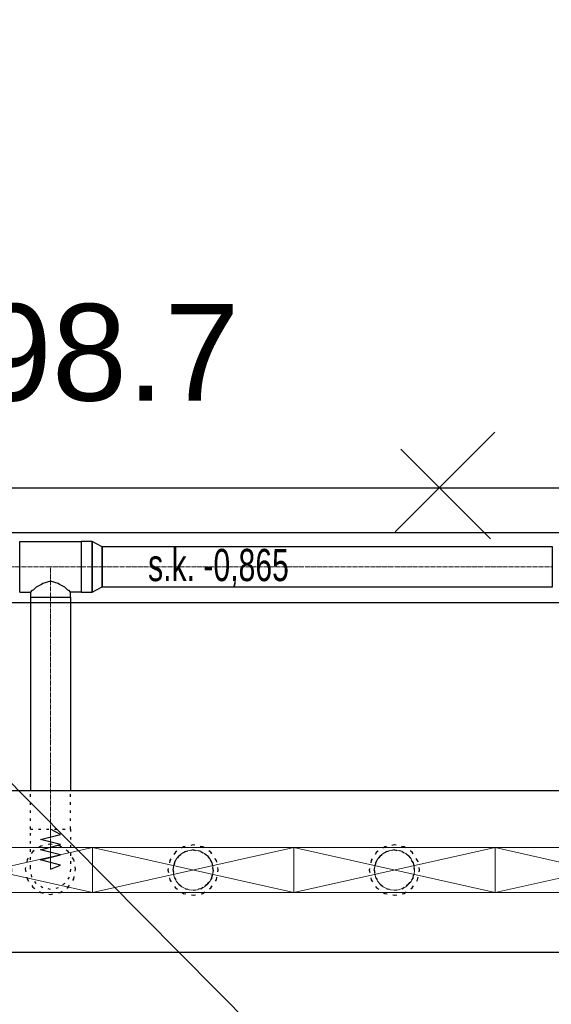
# Model space of a CAD drawing. Header units: centimetres. Extents: x -149939 to 48626, y -46000 to 152985.
# Tile 165 of 256: x -27430 to -24788, y 55336 to 60225. Entities that reach past the tile are written whole.
import ezdxf
from ezdxf import colors
from ezdxf.entities.mleader import LeaderData, LeaderLine
from ezdxf.math import Vec2, Vec3

# ---------------------------------------------------------------- set-up
doc = ezdxf.new("R2010")
doc.units = ezdxf.units.CM
doc.header["$LTSCALE"] = 50
doc.header["$PDMODE"] = 35
doc.header["$PDSIZE"] = 0.1
for name, pattern in [('CADVENT_CENTERLINE', [9.9, 7.4, -1, 0.5, -1]), ('CADVENT_HIDDEN', [0.8, 0.25, -0.55]), ('Kondygnacja  -0_5$0$HIDDEN', [9.525, 6.35, -3.175]), ('Kondygnacja  -0_5$0$HIDDEN2', [4.7625, 3.175, -1.5875]), ('Osie rzutów$0$DASHDOT2', [12.7, 6.35, -3.175, 0, -3.175])]:
    doc.linetypes.add(name, pattern=pattern)
doc.layers.get('0').update_dxf_attribs({"color": 8})
doc.layers.get('DEFPOINTS').update_dxf_attribs({"color": 8})
for name, color, linetype in [('01-103-Went PP_poziom-0_5$0$L_Nawiew', 7, 'Continuous'), ('bgde-nawiewEXP', 7, 'Continuous'), ('bgde-nawiewHIDDEN', 250, 'Continuous'), ('Kondygnacja  -0_5$0$ARCH_KONSTR_POWYŻEJ RZUTU', 8, 'Kondygnacja  -0_5$0$HIDDEN'), ('Kondygnacja  -0_5$0$ARCH_KONSTR_POWYŻEJ RZUTU_IST', 8, 'Kondygnacja  -0_5$0$HIDDEN2'), ('Osie rzutów$0$ARCH_INFO_OSIE_IST', 8, 'Osie rzutów$0$DASHDOT2'), ('Osie rzutów$0$ARCH_INFO_OSIE_OPISY_IST', 8, 'Continuous')]:
    doc.layers.add(name, color=color, linetype=linetype)
for name, color, linetype, lineweight in [('bgde-nawiewCEN', 7, 'Continuous', 13), ('bgde_nawiewnik', 11, 'Continuous', 5), ('Kondygnacja  -0_5$0$ARCH_INFO_WYMIARY', 8, 'Continuous', 9), ('RFCU', 6, 'Continuous', 30)]:
    doc.layers.add(name, color=color, linetype=linetype, lineweight=lineweight)
doc.styles.add('Arial', font='ARIAL.TTF')
doc.styles.add('Kondygnacja  -0_5$0$BIKTS', font='bikromsw.shx', dxfattribs={"width": 0.8})
doc.styles.add('Kondygnacja  -0_5$0$Romans', font='Romans.shx', dxfattribs={"width": 0.7})
doc.dimstyles.new('Kondygnacja  -0_5$0$Wymiary 1-100', dxfattribs={"dimtxt": 12, "dimasz": 10, "dimexe": 5, "dimexo": 0, "dimgap": 4, "dimtad": 1, "dimrnd": 0.5, "dimzin": 12, "dimdsep": 46, "dimtxsty": 'Kondygnacja  -0_5$0$Romans', "dimblk": 'Kondygnacja  -0_5$0$_Oblique', "dimcen": 10, "dimdle": 10, "dimclrt": 55, "dimazin": 0, "dimtfac": 1, "dimtmove": 1, "dimatfit": 3, "dimfxl": 8, "dimfxlon": 1, "dimtolj": 1, "dimtzin": 0, "dimarcsym": 0})

# ---------------------------------------------------------------- blocks, each defined once
blk = doc.blocks.new('Osie rzutów')
at = {"layer": 'Osie rzutów$0$ARCH_INFO_OSIE_IST', "ltscale": 10}
blk.add_line((4436.04, 10400), (13655, 10400), dxfattribs=at)
blk = doc.blocks.new('Kondygnacja  -0_5$0$konstrukcja istniejąca -0.5')
at = {"layer": 'Kondygnacja  -0_5$0$ARCH_KONSTR_POWYŻEJ RZUTU_IST', "ltscale": 10}
for points in [[(8738, 10267.89), (9782, 10267.89)], [(9782, 10232.89), (8738, 10232.89)]]:
    blk.add_lwpolyline(points, dxfattribs=at)
at = {"layer": 'Kondygnacja  -0_5$0$ARCH_KONSTR_POWYŻEJ RZUTU_IST', "style": 'Kondygnacja  -0_5$0$BIKTS', "width": 0.7}
blk.add_text('s.k. -0,865', height=16, dxfattribs=at).set_placement((9434.84, 10243.75))
blk = doc.blocks.new('Kondygnacja  -0_5$0$_Oblique')
at = {"color": 0, "linetype": 'ByBlock', "lineweight": -2}
blk.add_line((-0.5, -0.5), (0.5, 0.5), dxfattribs=at)
blk = doc.blocks.new('*D179')
at = {"layer": 'DEFPOINTS', "color": 0}
for p in [(-24020, 81900), (-25165.6, 12687.8), (-24020, 12492.9)]:
    blk.add_point(p, dxfattribs=at)
at = {"layer": 'Kondygnacja  -0_5$0$ARCH_INFO_WYMIARY', "color": 0, "lineweight": -2}
for p, q in [((-25175.6, 12492.9), (-24010, 12492.9)), ((-25165.6, 12500.9), (-25165.6, 12487.9)), ((-24020, 12500.9), (-24020, 12487.9))]:
    blk.add_line(p, q, dxfattribs=at)
at = {"layer": 'Kondygnacja  -0_5$0$ARCH_INFO_WYMIARY', "color": 0, "linetype": 'ByBlock', "lineweight": -2, "xscale": 10, "yscale": 10, "zscale": 10, "rotation": 180}
blk.add_blockref('Kondygnacja  -0_5$0$_Oblique', (-25165.6, 12492.9), dxfattribs=at)
at = {"layer": 'Kondygnacja  -0_5$0$ARCH_INFO_WYMIARY', "color": 0, "linetype": 'ByBlock', "lineweight": -2, "xscale": 10, "yscale": 10, "zscale": 10}
blk.add_blockref('Kondygnacja  -0_5$0$_Oblique', (-24020, 12492.9), dxfattribs=at)
at = {"layer": 'Kondygnacja  -0_5$0$ARCH_INFO_WYMIARY', "color": 55, "insert": (-24592.8, 12502.9), "char_height": 12, "attachment_point": 5, "style": 'Kondygnacja  -0_5$0$Romans'}
blk.add_mtext('\\A1;1145.5', dxfattribs=at)
blk = doc.blocks.new('*D212')
at = {"layer": 'DEFPOINTS', "color": 0}
for p in [(-30586.3, 81900), (-30681.1, 12489.5), (9064, 12489.5)]:
    blk.add_point(p, dxfattribs=at)
at = {"layer": 'Kondygnacja  -0_5$0$ARCH_INFO_WYMIARY', "color": 0, "lineweight": -2}
for p, q in [((-30673.1, 81900), (-30686.1, 81900)), ((-30681.1, 81910), (-30681.1, 12479.5)), ((-30673.1, 12489.5), (-30686.1, 12489.5))]:
    blk.add_line(p, q, dxfattribs=at)
at = {"layer": 'Kondygnacja  -0_5$0$ARCH_INFO_WYMIARY', "color": 0, "linetype": 'ByBlock', "lineweight": -2, "xscale": 10, "yscale": 10, "zscale": 10}
for p, rotation in [((-30681.1, 81900), 90), ((-30681.1, 12489.5), 270)]:
    blk.add_blockref('Kondygnacja  -0_5$0$_Oblique', p, dxfattribs=dict(at, rotation=rotation))
at = {"layer": 'Kondygnacja  -0_5$0$ARCH_INFO_WYMIARY', "color": 55, "insert": (-30691.1, 47194.8), "char_height": 12, "attachment_point": 5, "rotation": 90, "style": 'Kondygnacja  -0_5$0$Romans'}
blk.add_mtext('\\A1;69410.5', dxfattribs=at)
blk = doc.blocks.new('*D218')
at = {"layer": 'DEFPOINTS', "color": 0}
for p in [(-29180, 78695), (-24020, 12369.5), (-24020, 12070.3)]:
    blk.add_point(p, dxfattribs=at)
at = {"layer": 'Kondygnacja  -0_5$0$ARCH_INFO_WYMIARY', "color": 0, "lineweight": -2}
for p, q in [((-29180, 12078.3), (-29180, 12065.3)), ((-24020, 12078.3), (-24020, 12065.3)), ((-29190, 12070.3), (-24010, 12070.3))]:
    blk.add_line(p, q, dxfattribs=at)
at = {"layer": 'Kondygnacja  -0_5$0$ARCH_INFO_WYMIARY', "color": 0, "linetype": 'ByBlock', "lineweight": -2, "xscale": 10, "yscale": 10, "zscale": 10, "rotation": 180}
blk.add_blockref('Kondygnacja  -0_5$0$_Oblique', (-29180, 12070.3), dxfattribs=at)
at = {"layer": 'Kondygnacja  -0_5$0$ARCH_INFO_WYMIARY', "color": 0, "linetype": 'ByBlock', "lineweight": -2, "xscale": 10, "yscale": 10, "zscale": 10}
blk.add_blockref('Kondygnacja  -0_5$0$_Oblique', (-24020, 12070.3), dxfattribs=at)
at = {"layer": 'Kondygnacja  -0_5$0$ARCH_INFO_WYMIARY', "color": 55, "insert": (-26600, 12080.3), "char_height": 12, "attachment_point": 5, "style": 'Kondygnacja  -0_5$0$Romans'}
blk.add_mtext('\\A1;5160', dxfattribs=at)
blk = doc.blocks.new('A$C066D7839')
at = {"layer": 'bgde_nawiewnik', "color": 7}
for p, q in [((-50, -11.15), (-50, 11.15)), ((-50, 11.15), (50, 11.15)), ((-50, -11.15), (50, 11.15)), ((50, -11.15), (-50, 11.15)), ((50, 11.15), (50, -11.15)), ((50, -11.15), (-50, -11.15))]:
    blk.add_line(p, q, dxfattribs=at)
blk.add_circle((0, 0), 10, dxfattribs=at)

msp = doc.modelspace()

# ---------------------------------------------------------------- linework, layer by layer
at = {"layer": 'bgde-nawiewCEN', "linetype": 'CADVENT_CENTERLINE', "ltscale": 0.06}
for p, q in [((-27429.622, 57508.36), (-27836.003, 57508.36)), ((-27276.622, 57508.36), (-27429.622, 57508.36)), ((-27276.622, 57358.36), (-27276.622, 57508.36)), ((-27123.622, 57508.36), (-27276.622, 57508.36)), ((-27123.622, 57508.36), (-27020.622, 57508.36)), ((-27020.622, 57508.36), (-24782.392, 57508.36)), ((-27276.622, 57358.36), (-27276.622, 56206.627)), ((-27276.622, 56206.627), (-27276.622, 56187.93)), ((-27276.622, 56187.93), (-27276.622, 56136.819)), ((-27276.622, 56136.819), (-27276.622, 56109.027)), ((-27276.622, 56109.027), (-27276.622, 56085.501)), ((-27276.622, 56085.501), (-27276.622, 56065.886)), ((-27276.622, 56065.886), (-27276.622, 56049.827)), ((-27276.622, 56049.827), (-27276.622, 56036.967)), ((-27276.622, 56036.967), (-27276.622, 56026.952)), ((-27276.622, 56026.952), (-27276.622, 56019.427)), ((-27276.622, 56019.427), (-27276.622, 56014.034)), ((-27276.622, 56014.034), (-27276.622, 56010.419)), ((-27276.622, 56010.419), (-27276.622, 56008.227)), ((-27276.622, 56008.227), (-27276.622, 56007.101)), ((-27276.622, 56007.101), (-27276.622, 56006.627))]:
    msp.add_line(p, q, dxfattribs=at)
at = {"layer": 'bgde-nawiewEXP', "linetype": 'Continuous'}
for points in [[(-27429.622, 57383.36), (-27429.622, 57633.36), (-27123.622, 57633.36), (-27123.622, 57383.36), (-27176.622, 57383.36)], [(-27429.622, 57383.36), (-27376.622, 57383.36), (-27376.622, 57358.36), (-27176.622, 57358.36), (-27176.622, 57383.36), (-27184.234, 57390.972), (-27190.626, 57392.875), (-27205.911, 57408.16), (-27232.367, 57419.972), (-27238.353, 57425.958), (-27276.622, 57437.35), (-27314.89, 57425.958), (-27320.876, 57419.972), (-27347.332, 57408.16), (-27362.617, 57392.875), (-27369.009, 57390.972), (-27376.622, 57383.36)], [(-27376.622, 57358.36), (-27376.622, 56395.52)], [(-27376.622, 57358.36), (-27176.622, 57358.36), (-27176.622, 56395.52)]]:
    msp.add_lwpolyline(points, dxfattribs=at)
for points in [[(-27123.621, 57383.36), (-27068.779, 57383.36), (-27068.779, 57633.36), (-27123.621, 57633.36), (-27123.621, 57392.875)], [(-27068.779, 57383.36), (-27020.622, 57408.36), (-27020.622, 57608.36), (-27068.779, 57633.36), (-27068.779, 57392.875)], [(-27020.621, 57408.36), (-24782.392, 57408.36), (-24782.392, 57608.36), (-27020.621, 57608.36), (-27020.621, 57415.972)], [(-51077.187, 55595.52), (-9318.667, 55595.52), (-9318.667, 56395.52), (-51077.187, 56395.52), (-51077.187, 55995.517)]]:
    msp.add_lwpolyline(points, close=True, dxfattribs=at)
at = {"layer": 'bgde-nawiewHIDDEN', "linetype": 'CADVENT_HIDDEN'}
for points in [[(-27376.622, 56206.627), (-27176.622, 56206.627), (-27176.622, 56395.52)], [(-27376.622, 56206.627), (-27376.622, 56395.52)], [(-26667.838, 56002.697), (-26660.226, 56040.966), (-26638.549, 56073.408), (-26606.106, 56095.085), (-26567.838, 56102.697), (-26529.57, 56095.085)], [(-26529.57, 56095.085), (-26567.838, 56102.697)], [(-26529.57, 56095.085), (-26497.127, 56073.408)], [(-26497.127, 56073.408), (-26529.57, 56095.085)], [(-26497.127, 56073.408), (-26475.45, 56040.966), (-26467.838, 56002.697), (-26475.45, 55964.429), (-26497.127, 55931.987), (-26529.57, 55910.31)], [(-25667.838, 56002.697), (-25660.226, 56040.966), (-25638.549, 56073.408), (-25606.106, 56095.085), (-25567.838, 56102.697), (-25529.57, 56095.085), (-25497.127, 56073.408)], [(-25497.127, 56073.408), (-25529.57, 56095.085)], [(-25497.127, 56073.408), (-25475.45, 56040.966)], [(-25475.45, 56040.966), (-25497.127, 56073.408)], [(-25475.45, 55964.429), (-25467.838, 56002.697), (-25475.45, 56040.966)], [(-25475.45, 56040.966), (-25467.838, 56002.697)], [(-26667.838, 56002.697), (-26660.226, 55964.429), (-26638.549, 55931.987), (-26606.106, 55910.31), (-26567.838, 55902.697), (-26529.57, 55910.31)], [(-25667.838, 56002.697), (-25660.226, 55964.429), (-25638.549, 55931.987), (-25606.106, 55910.31), (-25567.838, 55902.697), (-25529.57, 55910.31), (-25497.127, 55931.987)], [(-26529.57, 55910.31), (-26497.127, 55931.987)], [(-25497.127, 55931.987), (-25529.57, 55910.31)], [(-25497.127, 55931.987), (-25475.45, 55964.429)], [(-25475.45, 55964.429), (-25497.127, 55931.987)], [(-26529.57, 55910.31), (-26567.838, 55902.697)]]:
    msp.add_lwpolyline(points, dxfattribs=at)
for points in [[(-27376.622, 56014.034), (-27376.622, 56206.627), (-27176.622, 56206.627), (-27176.622, 56006.627), (-27184.234, 55968.358), (-27205.911, 55935.916), (-27238.353, 55914.239), (-27276.622, 55906.627), (-27314.89, 55914.239), (-27347.332, 55935.916), (-27369.009, 55968.358), (-27376.622, 56006.627), (-27376.622, 56010.419)], [(-27401.622, 56006.627), (-27392.106, 55958.791), (-27365.01, 55918.238), (-27324.457, 55891.142), (-27276.622, 55881.627), (-27228.786, 55891.142), (-27188.233, 55918.238), (-27161.137, 55958.791), (-27151.622, 56006.627), (-27161.137, 56054.462), (-27188.233, 56095.015), (-27228.786, 56122.112), (-27276.622, 56131.627), (-27324.457, 56122.112), (-27365.01, 56095.015), (-27392.106, 56054.462)], [(-27401.622, 56006.627), (-27392.106, 55958.791), (-27365.01, 55918.238), (-27324.457, 55891.142), (-27276.622, 55881.627), (-27228.786, 55891.142), (-27188.233, 55918.238), (-27161.137, 55958.791), (-27151.622, 56006.627), (-27161.137, 56054.462), (-27188.233, 56095.015), (-27228.786, 56122.112), (-27276.622, 56131.627), (-27324.457, 56122.112), (-27365.01, 56095.015), (-27392.106, 56054.462)], [(-26692.838, 56002.697), (-26683.323, 55954.862), (-26656.226, 55914.309), (-26615.674, 55887.213), (-26567.838, 55877.697), (-26520.003, 55887.213), (-26479.45, 55914.309), (-26452.353, 55954.862), (-26442.838, 56002.697), (-26452.353, 56050.533), (-26479.45, 56091.086), (-26520.003, 56118.182), (-26567.838, 56127.697), (-26615.674, 56118.182), (-26656.226, 56091.086), (-26683.323, 56050.533)], [(-26692.838, 56002.697), (-26683.323, 55954.862), (-26656.226, 55914.309), (-26615.674, 55887.213), (-26567.838, 55877.697), (-26520.003, 55887.213), (-26479.45, 55914.309), (-26452.353, 55954.862), (-26442.838, 56002.697), (-26452.353, 56050.533), (-26479.45, 56091.086), (-26520.003, 56118.182), (-26567.838, 56127.697), (-26615.674, 56118.182), (-26656.226, 56091.086), (-26683.323, 56050.533)], [(-25692.838, 56002.697), (-25683.323, 55954.862), (-25656.226, 55914.309), (-25615.674, 55887.213), (-25567.838, 55877.697), (-25520.003, 55887.213), (-25479.45, 55914.309), (-25452.353, 55954.862), (-25442.838, 56002.697), (-25452.353, 56050.533), (-25479.45, 56091.086), (-25520.003, 56118.182), (-25567.838, 56127.697), (-25615.674, 56118.182), (-25656.226, 56091.086), (-25683.323, 56050.533)], [(-25692.838, 56002.697), (-25683.323, 55954.862), (-25656.226, 55914.309), (-25615.674, 55887.213), (-25567.838, 55877.697), (-25520.003, 55887.213), (-25479.45, 55914.309), (-25452.353, 55954.862), (-25442.838, 56002.697), (-25452.353, 56050.533), (-25479.45, 56091.086), (-25520.003, 56118.182), (-25567.838, 56127.697), (-25615.674, 56118.182), (-25656.226, 56091.086), (-25683.323, 56050.533)], [(-26667.838, 56002.697), (-26660.226, 55964.429), (-26638.549, 55931.987), (-26606.106, 55910.31), (-26567.838, 55902.697), (-26529.57, 55910.31), (-26497.127, 55931.987), (-26475.45, 55964.429), (-26467.838, 56002.697), (-26475.45, 56040.966), (-26497.127, 56073.408), (-26529.57, 56095.085), (-26567.838, 56102.697), (-26606.106, 56095.085), (-26638.549, 56073.408), (-26660.226, 56040.966)], [(-25667.838, 56002.697), (-25660.226, 55964.429), (-25638.549, 55931.987), (-25606.106, 55910.31), (-25567.838, 55902.697), (-25529.57, 55910.31), (-25497.127, 55931.987), (-25475.45, 55964.429), (-25467.838, 56002.697), (-25475.45, 56040.966), (-25497.127, 56073.408), (-25529.57, 56095.085), (-25567.838, 56102.697), (-25606.106, 56095.085), (-25638.549, 56073.408), (-25660.226, 56040.966)]]:
    msp.add_lwpolyline(points, close=True, dxfattribs=at)
at = {"layer": 'bgde-nawiewHIDDEN'}
for points in [[(-27276.622, 56006.627), (-27226.622, 56027.924), (-27326.622, 56053.286), (-27226.622, 56078.506), (-27326.622, 56103.791), (-27226.622, 56129.326), (-27326.622, 56154.686), (-27226.622, 56180.144), (-27276.622, 56206.627)], [(-26567.838, 56002.697), (-26567.838, 56002.697)], [(-25567.838, 56002.697), (-25567.838, 56002.697)]]:
    msp.add_lwpolyline(points, dxfattribs=at)
at = {"layer": 'RFCU', "color": 94}
for p, q in [((-25069.417, 58177.821), (-25564.392, 57682.846)), ((-25536.108, 58092.968), (-25090.631, 57647.491))]:
    msp.add_line(p, q, dxfattribs=at)
at = {"layer": 'RFCU'}
msp.add_line((-28530, 57900), (-16510, 57900), dxfattribs=at)

# ---------------------------------------------------------------- block references
at = {"layer": '01-103-Went PP_poziom-0_5$0$L_Nawiew', "xscale": 10, "yscale": 10, "zscale": 10}
for p in [(-27567.836, 56002.697, 742.119), (-26567.836, 56002.697, 742.119), (-25567.836, 56002.697, 742.119), (-24567.836, 56002.697, 742.119)]:
    msp.add_blockref('A$C066D7839', p, dxfattribs=at)
at = {"layer": 'Kondygnacja  -0_5$0$ARCH_KONSTR_POWYŻEJ RZUTU', "xscale": 10, "yscale": 10, "zscale": 10}
msp.add_blockref('Kondygnacja  -0_5$0$konstrukcja istniejąca -0.5', (-121140, -45000), dxfattribs=at)
at = {"layer": 'Osie rzutów$0$ARCH_INFO_OSIE_OPISY_IST', "color": 30, "xscale": 10, "yscale": 10, "zscale": 10}
msp.add_blockref('Osie rzutów', (-121140, -45000), dxfattribs=at)

# ---------------------------------------------------------------- texts
at = {"layer": 'RFCU', "insert": (-29877.483, 58813.651), "char_height": 480, "width": 10742.22846, "attachment_point": 1, "style": 'Arial'}
msp.add_mtext('RFCU098.7', dxfattribs=at)

# ---------------------------------------------------------------- dimensions: what is measured, and where the dimension line sits
at = {"layer": 'Kondygnacja  -0_5$0$ARCH_INFO_WYMIARY'}
dim = msp.add_linear_dim(base=(-30681.114, 12489.5), p1=(-30586.301, 81900), p2=(9064, 12489.5), angle=90, dimstyle='Kondygnacja  -0_5$0$Wymiary 1-100', dxfattribs=at)
dim.commit()
dim.dimension.update_dxf_attribs({"geometry": '*D212', "text_midpoint": (-30691.114, 47194.75)})
for base, p1, p2, picture, middle in [((-24020, 12492.917), (-25165.562, 12687.772), (-24020, 81900), '*D179', (-24592.781, 12502.917)), ((-24020, 12070.305), (-29180, 78695), (-24020, 12369.5), '*D218', (-26600, 12080.305))]:
    dim = msp.add_linear_dim(base=base, p1=p1, p2=p2, dimstyle='Kondygnacja  -0_5$0$Wymiary 1-100', dxfattribs=at)
    dim.commit()
    dim.dimension.update_dxf_attribs({"geometry": picture, "text_midpoint": middle})

# ---------------------------------------------------------------- leaders
at = {"layer": 'RFCU', "color": 94, "lineweight": 0}
ml = msp.add_multileader_mtext('Standard', dxfattribs=at)
ml.set_content('{\\fArial CE|b0|i0|c238|p34;\\C94;Odłączenie od szafki RFCU098.7 klimakonwektora 40\\Pz podłączeniem klimakonwektora 47}')
ml.set_leader_properties()
ml.build(insert=Vec2(0, 0))
ml.multileader.update_dxf_attribs({"text_right_attachment_type": 6, "dogleg_length": 0.36, "arrow_head_size": 320})
ctx = ml.context
ctx.base_point, ctx.char_height, ctx.arrow_head_size, ctx.plane_origin = Vec3(-34672.945, 53832.229, 742.119), 300, 320, Vec3(-30907.938, 51209.332, 742.119)
ctx.right_attachment, ctx.text_align_type = 6, 2
notes = []
notes.append((ctx, [(1, (1, 1, 0), (-24692.46, 53635.572, 742.119), (-1, 0), 0.36, [(0, [(-16510, 57480, 742.119)], 0, []), (1, [(-28530, 57500, 742.119)], 0, [])])]))
ctx.mtext.insert, ctx.mtext.alignment, ctx.mtext.flow_direction = Vec3(-24694.82, 54028.887, 742.119), 3, 5
for ctx, leaders in notes:
    for number, flags, end, landing, length, lines in leaders:
        leader = LeaderData()
        leader.index, (leader.has_last_leader_line, leader.has_dogleg_vector, leader.attachment_direction) = number, flags
        leader.last_leader_point, leader.dogleg_vector, leader.dogleg_length = Vec3(end), Vec3(landing), length
        for number, points, colour, breaks in lines:
            line = LeaderLine()
            line.index, line.vertices, line.color, line.breaks = number, Vec3.list(points), colors.encode_raw_color(colour), breaks
            leader.lines.append(line)
        ctx.leaders.append(leader)

doc.saveas('drawing.dxf')
